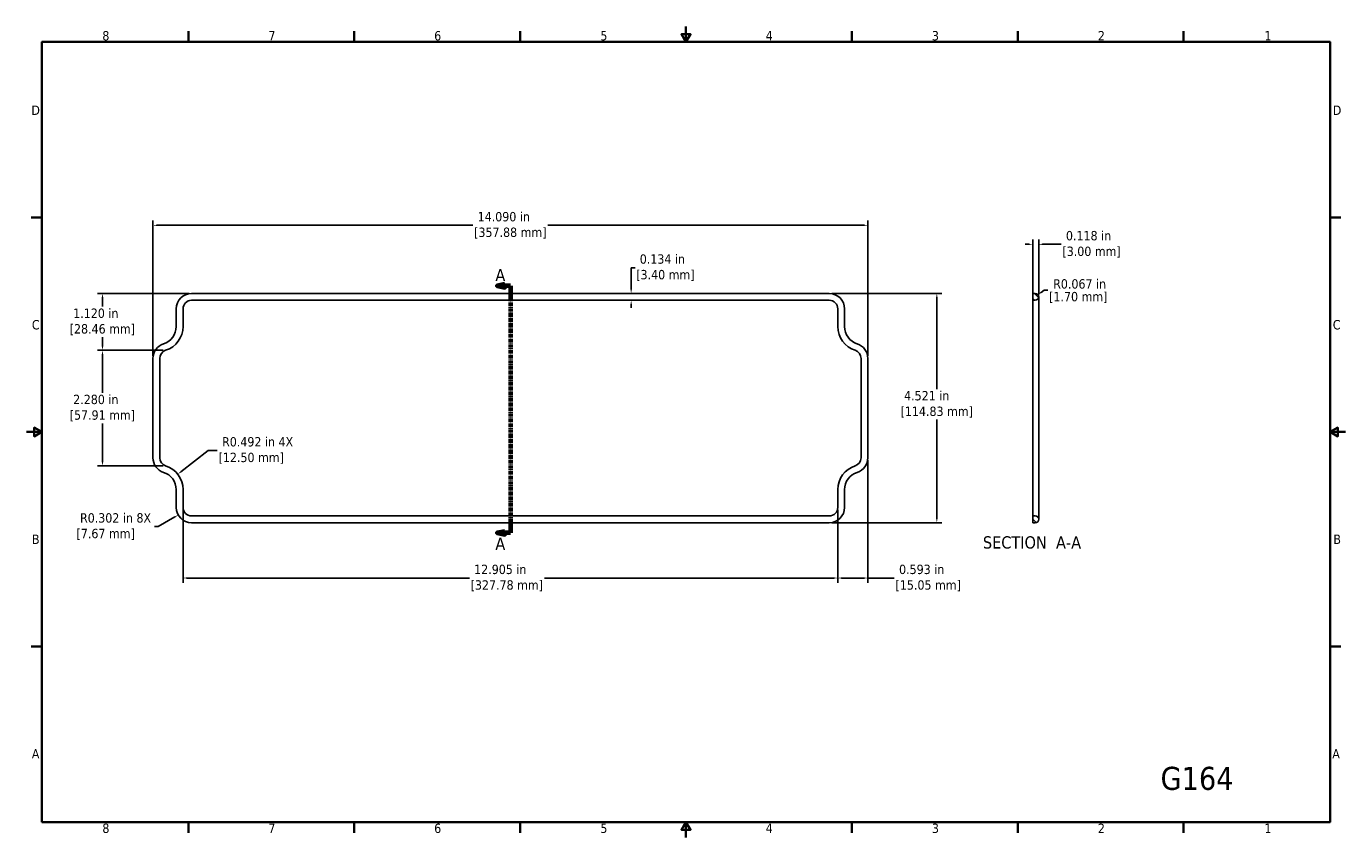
# Model space of a CAD drawing. Header units: millimetres. Extents: x 2 to 662, y 12 to 418.
import ezdxf

# ---------------------------------------------------------------- set-up
doc = ezdxf.new("R2010")
doc.units = ezdxf.units.MM
doc.header["$LTSCALE"] = 0.769231
doc.linetypes.add('DOUBLE_DASH_CHAIN', pattern=[1.2403, 0.6614, -0.0827, 0.1654, -0.0827, 0.1654, -0.0827])
for name, color, linetype, lineweight in [('Border (ANSI)', 7, 'Continuous', 35), ('Hatch (ANSI)', 7, 'Continuous', 18), ('Section Line (ANSI)', 7, 'DOUBLE_DASH_CHAIN', 70), ('Visible (ANSI)', 7, 'Continuous', 25)]:
    doc.layers.add(name, color=color, linetype=linetype, lineweight=lineweight)
doc.layers.add('Dimension (ANSI)', color=5, linetype='Continuous', lineweight=25, true_color=0x0000ff)
doc.layers.add('Symbol (ANSI)', color=6, linetype='Continuous', lineweight=25, true_color=0xff00ff)
doc.styles.add('Dimension', font='tahoma.ttf')
doc.styles.add('Label Text (ANSI)', font='tahoma.ttf')
doc.styles.add('Note Text (ANSI)', font='tahoma.ttf')
doc.dimstyles.new('Default - mm (ANSI)', dxfattribs={"dimscale": 0.769231, "dimtxt": 6.1, "dimasz": 2.5, "dimexe": 3.175, "dimexo": 1.6002, "dimgap": 0.8, "dimtad": 0, "dimtih": 1, "dimtoh": 1, "dimdec": 3, "dimlfac": 0.03937, "dimrnd": 1e-08, "dimzin": 0, "dimdsep": 46, "dimtxsty": 'Dimension', "dimcen": 0.09, "dimdle": 10, "dimclrd": 256, "dimclre": 256, "dimclrt": 256, "dimadec": 1, "dimazin": 0, "dimtfac": 0.499672, "dimtofl": 0, "dimtmove": 0, "dimatfit": 3, "dimfxl": 1, "dimtolj": 1, "dimtzin": 0, "dimlwd": -1, "dimlwe": -1, "dimarcsym": 0})

# ---------------------------------------------------------------- blocks, each defined once
blk = doc.blocks.new('Borders Default Border')
at = {"layer": 'Border (ANSI)'}
for p, q in [((107.95, 533.4), (107.95, 540.52)), ((215.9, 533.4), (215.9, 540.52)), ((323.85, 533.4), (323.85, 540.52)), ((539.75, 533.4), (539.75, 540.52)), ((647.7, 533.4), (647.7, 540.52)), ((755.65, 533.4), (755.65, 540.52)), ((12.7, 419.1), (5.58, 419.1)), ((850.9, 419.1), (858.02, 419.1)), ((12.7, 139.7), (5.58, 139.7)), ((850.9, 139.7), (858.02, 139.7)), ((107.95, 25.4), (107.95, 18.28)), ((215.9, 25.4), (215.9, 18.28)), ((323.85, 25.4), (323.85, 18.28)), ((539.75, 25.4), (539.75, 18.28)), ((647.7, 25.4), (647.7, 18.28)), ((755.65, 25.4), (755.65, 18.28))]:
    blk.add_line(p, q, dxfattribs=at)
at = {"layer": 'Border (ANSI)', "flags": 128}
for points in [[(431.8, 543.56), (431.8, 533.4), (428.87, 538.48), (434.73, 538.48), (431.8, 533.4)], [(12.7, 25.4), (12.7, 533.4), (850.9, 533.4), (850.9, 25.4), (12.7, 25.4)], [(2.54, 279.4), (12.7, 279.4), (7.62, 282.33), (7.62, 276.47), (12.7, 279.4)], [(861.06, 279.4), (850.9, 279.4), (855.98, 282.33), (855.98, 276.47), (850.9, 279.4)], [(431.8, 15.24), (431.8, 25.4), (428.87, 20.32), (434.73, 20.32), (431.8, 25.4)]]:
    blk.add_lwpolyline(points, dxfattribs=at)
at = {"layer": 'Border (ANSI)', "char_height": 6.1, "attachment_point": 7, "style": 'Dimension'}
for s, insert in [('8', (51.98, 534.28)), ('7', (160.04, 534.42)), ('6', (267.93, 534.29)), ('5', (376.04, 534.29)), ('4', (483.65, 534.42)), ('3', (591.83, 534.29)), ('2', (699.83, 534.42)), ('1', (808.25, 534.42)), ('D', (5.79, 485.9)), ('D', (852.73, 485.9)), ('C', (6.12, 346.09)), ('C', (852.72, 346.09)), ('B', (6.16, 206.5)), ('B', (853.1, 206.5)), ('A', (6.08, 66.8)), ('A', (852.37, 66.8)), ('8', (51.98, 18.15)), ('7', (160.04, 18.28)), ('6', (267.93, 18.16)), ('5', (376.04, 18.16)), ('4', (483.65, 18.28)), ('3', (591.83, 18.16)), ('2', (699.83, 18.28)), ('1', (808.25, 18.28))]:
    blk.add_mtext(s, dxfattribs=dict(at, insert=insert))
blk = doc.blocks.new('2dTransSection0')
at = {"layer": 'Section Line (ANSI)', "linetype": 'Continuous'}
for p, q in [((313.86, 375.61), (308.86, 374.61)), ((313.86, 374.61), (308.86, 374.61)), ((308.86, 374.61), (313.86, 373.61)), ((313.86, 373.61), (313.86, 375.61)), ((317.53, 374.61), (313.86, 374.61)), ((317.53, 374.61), (317.53, 365.26)), ((313.86, 214.65), (308.86, 213.65)), ((313.86, 212.65), (313.86, 214.65)), ((317.53, 223), (317.53, 213.65)), ((313.86, 213.65), (308.86, 213.65)), ((308.86, 213.65), (313.86, 212.65)), ((317.53, 213.65), (313.86, 213.65))]:
    blk.add_line(p, q, dxfattribs=at)
at = {"layer": 'Section Line (ANSI)', "linetype": 'DOUBLE_DASH_CHAIN'}
blk.add_line((317.53, 374.61), (317.53, 213.65), dxfattribs=at)
at = {"layer": 'Section Line (ANSI)', "linetype": 'Continuous', "flags": 128}
for points in [[(313.86, 375.61), (308.86, 374.61), (313.86, 373.61), (313.86, 375.61)], [(313.86, 214.65), (308.86, 213.65), (313.86, 212.65), (313.86, 214.65)]]:
    blk.add_lwpolyline(points, dxfattribs=at)
at = {"layer": 'Section Line (ANSI)'}
for points in [[(313.86, 375.61), (308.86, 374.61), (313.86, 373.61), (313.86, 375.61)], [(313.86, 214.65), (308.86, 213.65), (313.86, 212.65), (313.86, 214.65)]]:
    blk.add_solid(points, dxfattribs=at)
at = {"layer": 'Section Line (ANSI)', "char_height": 8, "attachment_point": 7, "style": 'Label Text (ANSI)'}
for insert in [(307.74, 377.65), (307.74, 202.62)]:
    blk.add_mtext('A', dxfattribs=dict(at, insert=insert))
blk = doc.blocks.new('*D6')
at = {"layer": 'Defpoints', "color": 0, "transparency": 16777216}
for p in [(423.19, 318.46), (65.31, 251.8), (423.19, 251.8)]:
    blk.add_point(p, dxfattribs=at)
at = {"layer": 'Dimension (ANSI)', "transparency": 16777216}
for p, q in [((65.31, 253.03), (65.31, 320.91)), ((67.23, 318.46), (225.47, 318.46)), ((421.27, 318.46), (263.03, 318.46)), ((423.19, 253.03), (423.19, 320.91))]:
    blk.add_line(p, q, dxfattribs=at)
for points in [[(67.23, 318.78), (67.23, 318.14), (65.31, 318.46)], [(421.27, 318.78), (421.27, 318.14), (423.19, 318.46)]]:
    blk.add_solid(points, dxfattribs=at)
at = {"layer": 'Dimension (ANSI)', "transparency": 16777216, "insert": (226.09, 318.46), "char_height": 4.6923, "attachment_point": 4, "style": 'Dimension'}
blk.add_mtext('\\A1; 14.090 in\\P[357.88 mm]', dxfattribs=at)
blk = doc.blocks.new('*D7')
at = {"layer": 'Defpoints', "color": 0, "transparency": 16777216}
for p in [(403.87, 284.32), (403.87, 169.5), (457.72, 169.5)]:
    blk.add_point(p, dxfattribs=at)
at = {"layer": 'Dimension (ANSI)', "transparency": 16777216}
for p, q in [((405.1, 284.32), (460.16, 284.32)), ((457.72, 282.4), (457.72, 236.42)), ((457.72, 171.42), (457.72, 221.13)), ((405.1, 169.5), (460.16, 169.5))]:
    blk.add_line(p, q, dxfattribs=at)
for points in [[(457.4, 282.4), (458.04, 282.4), (457.72, 284.32)], [(457.4, 171.42), (458.04, 171.42), (457.72, 169.5)]]:
    blk.add_solid(points, dxfattribs=at)
at = {"layer": 'Dimension (ANSI)', "transparency": 16777216, "insert": (439.56, 228.78), "char_height": 4.6923, "attachment_point": 4, "style": 'Dimension'}
blk.add_mtext('\\A1; 4.521 in\\P[114.83 mm]', dxfattribs=at)
blk = doc.blocks.new('*D8')
at = {"layer": 'Defpoints', "color": 0, "transparency": 16777216}
for p in [(423.19, 202.02), (408.14, 177.16), (408.14, 141.78)]:
    blk.add_point(p, dxfattribs=at)
at = {"layer": 'Dimension (ANSI)', "transparency": 16777216}
for p, q in [((423.19, 200.79), (423.19, 139.34)), ((408.14, 175.93), (408.14, 139.34)), ((410.06, 141.78), (421.27, 141.78)), ((423.19, 141.78), (436.43, 141.78))]:
    blk.add_line(p, q, dxfattribs=at)
for points in [[(410.06, 142.1), (410.06, 141.46), (408.14, 141.78)], [(421.27, 142.1), (421.27, 141.46), (423.19, 141.78)]]:
    blk.add_solid(points, dxfattribs=at)
at = {"layer": 'Dimension (ANSI)', "transparency": 16777216, "insert": (437.05, 141.78), "char_height": 4.6923, "attachment_point": 4, "style": 'Dimension'}
blk.add_mtext('\\A1; 0.593 in\\P[15.05 mm]', dxfattribs=at)
blk = doc.blocks.new('*D9')
at = {"layer": 'Defpoints', "color": 0, "transparency": 16777216}
for p in [(80.36, 177.16), (408.14, 177.16), (80.36, 141.78)]:
    blk.add_point(p, dxfattribs=at)
at = {"layer": 'Dimension (ANSI)', "transparency": 16777216}
for p, q in [((80.36, 175.93), (80.36, 139.34)), ((408.14, 175.93), (408.14, 139.34)), ((82.28, 141.78), (223.72, 141.78)), ((406.22, 141.78), (261.27, 141.78))]:
    blk.add_line(p, q, dxfattribs=at)
for points in [[(82.28, 142.1), (82.28, 141.46), (80.36, 141.78)], [(406.22, 142.1), (406.22, 141.46), (408.14, 141.78)]]:
    blk.add_solid(points, dxfattribs=at)
at = {"layer": 'Dimension (ANSI)', "transparency": 16777216, "insert": (224.33, 141.78), "char_height": 4.6923, "attachment_point": 4, "style": 'Dimension'}
blk.add_mtext('\\A1; 12.905 in\\P[327.78 mm]', dxfattribs=at)
blk = doc.blocks.new('*D10')
at = {"layer": 'Defpoints', "color": 0, "transparency": 16777216}
for p in [(40.03, 284.32), (84.63, 284.32), (71.68, 255.86)]:
    blk.add_point(p, dxfattribs=at)
at = {"layer": 'Dimension (ANSI)', "transparency": 16777216}
for p, q in [((83.4, 284.32), (37.58, 284.32)), ((40.03, 282.4), (40.03, 277.74)), ((40.03, 257.78), (40.03, 262.45)), ((70.45, 255.86), (37.58, 255.86))]:
    blk.add_line(p, q, dxfattribs=at)
for points in [[(39.71, 282.4), (40.35, 282.4), (40.03, 284.32)], [(39.71, 257.78), (40.35, 257.78), (40.03, 255.86)]]:
    blk.add_solid(points, dxfattribs=at)
at = {"layer": 'Dimension (ANSI)', "transparency": 16777216, "insert": (23.63, 270.09), "char_height": 4.6923, "attachment_point": 4, "style": 'Dimension'}
blk.add_mtext('\\A1; 1.120 in\\P[28.46 mm]', dxfattribs=at)
blk = doc.blocks.new('*D11')
at = {"layer": 'Defpoints', "color": 0, "transparency": 16777216}
for p in [(40.03, 255.86), (71.68, 255.86), (71.68, 197.96)]:
    blk.add_point(p, dxfattribs=at)
at = {"layer": 'Dimension (ANSI)', "transparency": 16777216}
for p, q in [((70.45, 255.86), (37.58, 255.86)), ((40.03, 253.94), (40.03, 234.56)), ((40.03, 199.88), (40.03, 219.26)), ((70.45, 197.96), (37.58, 197.96))]:
    blk.add_line(p, q, dxfattribs=at)
for points in [[(39.71, 253.94), (40.35, 253.94), (40.03, 255.86)], [(39.71, 199.88), (40.35, 199.88), (40.03, 197.96)]]:
    blk.add_solid(points, dxfattribs=at)
at = {"layer": 'Dimension (ANSI)', "transparency": 16777216, "insert": (23.63, 226.91), "char_height": 4.6923, "attachment_point": 4, "style": 'Dimension'}
blk.add_mtext('\\A1; 2.280 in\\P[57.91 mm]', dxfattribs=at)
blk = doc.blocks.new('*D12')
at = {"layer": 'Defpoints', "color": 0, "transparency": 16777216}
for p in [(77.99, 173.33), (84.63, 177.16)]:
    blk.add_point(p, dxfattribs=at)
at = {"layer": 'Dimension (ANSI)', "transparency": 16777216}
for p, q in [((67.99, 167.56), (76.32, 172.37)), ((66.07, 167.56), (67.99, 167.56))]:
    blk.add_line(p, q, dxfattribs=at)
blk.add_solid([(76.16, 172.64), (76.48, 172.09), (77.99, 173.33)], dxfattribs=at)
at = {"layer": 'Dimension (ANSI)', "transparency": 16777216, "insert": (27.04, 167.56), "char_height": 4.6923, "attachment_point": 4, "style": 'Dimension'}
blk.add_mtext('\\A1; R0.302 in 8X\\P[7.67 mm]', dxfattribs=at)
blk = doc.blocks.new('*D13')
at = {"layer": 'Defpoints', "color": 0, "transparency": 16777216}
for p in [(77.7, 193.77), (67.86, 186.05)]:
    blk.add_point(p, dxfattribs=at)
at = {"layer": 'Dimension (ANSI)', "transparency": 16777216}
for p, q in [((92.89, 205.69), (79.21, 194.96)), ((97.54, 205.69), (92.89, 205.69))]:
    blk.add_line(p, q, dxfattribs=at)
blk.add_solid([(79.01, 195.21), (79.41, 194.7), (77.7, 193.77)], dxfattribs=at)
at = {"layer": 'Dimension (ANSI)', "transparency": 16777216, "insert": (98.16, 205.69), "char_height": 4.6923, "attachment_point": 4, "style": 'Dimension'}
blk.add_mtext('\\A1; R0.492 in 4X\\P[12.50 mm]', dxfattribs=at)
blk = doc.blocks.new('*D14')
at = {"layer": 'Defpoints', "color": 0, "transparency": 16777216}
for p in [(321.88, 284.32), (304.7, 280.92), (321.88, 280.92)]:
    blk.add_point(p, dxfattribs=at)
at = {"layer": 'Dimension (ANSI)', "transparency": 16777216}
for p, q in [((304.7, 286.24), (304.7, 297.24)), ((304.7, 297.24), (306.63, 297.24)), ((304.7, 279), (304.7, 277.08))]:
    blk.add_line(p, q, dxfattribs=at)
for points in [[(304.38, 286.24), (305.02, 286.24), (304.7, 284.32)], [(304.38, 279), (305.02, 279), (304.7, 280.92)]]:
    blk.add_solid(points, dxfattribs=at)
at = {"layer": 'Dimension (ANSI)', "transparency": 16777216, "insert": (307.24, 297.24), "char_height": 4.6923, "attachment_point": 4, "style": 'Dimension'}
blk.add_mtext('\\A1; 0.134 in\\P[3.40 mm]', dxfattribs=at)
blk = doc.blocks.new('*D15')
at = {"layer": 'Defpoints', "color": 0, "transparency": 16777216}
for p in [(507.02, 282.62), (508.36, 283.66)]:
    blk.add_point(p, dxfattribs=at)
at = {"layer": 'Dimension (ANSI)', "transparency": 16777216}
for p, q in [((511.41, 286.02), (509.88, 284.84)), ((513.33, 286.02), (511.41, 286.02))]:
    blk.add_line(p, q, dxfattribs=at)
blk.add_solid([(509.69, 285.09), (510.08, 284.59), (508.36, 283.66)], dxfattribs=at)
at = {"layer": 'Dimension (ANSI)', "transparency": 16777216, "char_height": 4.6923, "attachment_point": 4, "style": 'Dimension'}
for s, insert in [('\\A1; R0.067 in', (514.2, 289.08)), ('\\A1;[1.70 mm]', (513.94, 282.33))]:
    blk.add_mtext(s, dxfattribs=dict(at, insert=insert))
blk = doc.blocks.new('*D16')
at = {"layer": 'Defpoints', "color": 0, "transparency": 16777216}
for p in [(505.72, 308.94), (505.72, 280.92), (508.72, 282.62)]:
    blk.add_point(p, dxfattribs=at)
at = {"layer": 'Dimension (ANSI)', "transparency": 16777216}
for p, q in [((505.72, 282.15), (505.72, 311.39)), ((508.72, 283.85), (508.72, 311.39)), ((503.8, 308.94), (501.87, 308.94)), ((510.64, 308.94), (519.97, 308.94))]:
    blk.add_line(p, q, dxfattribs=at)
for points in [[(503.8, 309.27), (503.8, 308.62), (505.72, 308.94)], [(510.64, 309.27), (510.64, 308.62), (508.72, 308.94)]]:
    blk.add_solid(points, dxfattribs=at)
at = {"layer": 'Dimension (ANSI)', "transparency": 16777216, "insert": (520.59, 308.94), "char_height": 4.6923, "attachment_point": 4, "style": 'Dimension'}
blk.add_mtext('\\A1; 0.118 in\\P[3.00 mm]', dxfattribs=at)

msp = doc.modelspace()

# ---------------------------------------------------------------- hatches: boundary and pattern name
at = {"layer": 'Hatch (ANSI)'}
h = msp.add_hatch(dxfattribs=at)
h.set_pattern_fill('ANSI31', color=256, scale=19.538462, angle=90, style=0)
h.set_pattern_definition([(135, (0, 0), (-1.726972, -1.726972), [])])
edge = h.paths.add_edge_path()
edge.add_line((507.0202, 284.3214), (505.7202, 284.3214))
edge.add_line((505.7202, 284.3214), (505.7202, 280.9214))
edge.add_line((505.7202, 280.9214), (507.0202, 280.9214))
edge.add_ellipse((507.0202, 282.6214), major_axis=(0, -1.7), ratio=1, start_angle=0, end_angle=180)
edge = h.paths.add_edge_path()
edge.add_ellipse((507.0202, 171.1952), major_axis=(0, -1.7), ratio=1, start_angle=0, end_angle=180)
edge.add_line((507.0202, 172.8952), (505.7202, 172.8952))
edge.add_line((505.7202, 172.8952), (505.7202, 169.4952))
edge.add_line((505.7202, 169.4952), (507.0202, 169.4952))

# ---------------------------------------------------------------- linework, layer by layer
at = {"layer": 'Visible (ANSI)'}
for p, q in [((84.629, 284.3214), (403.8716, 284.3214)), ((507.0202, 284.3214), (505.7202, 284.3214)), ((505.7202, 284.3214), (505.7202, 280.9214)), ((84.629, 280.9214), (403.8716, 280.9214)), ((505.7202, 280.9214), (507.0202, 280.9214)), ((505.7202, 276.6542), (505.7202, 280.9214)), ((508.7202, 276.6542), (508.7202, 282.6214)), ((76.9618, 267.7642), (76.9618, 276.6542)), ((80.3618, 267.7642), (80.3618, 276.6542)), ((408.1388, 276.6542), (408.1388, 267.7642)), ((411.5388, 276.6542), (411.5388, 267.7642)), ((505.7202, 267.7642), (505.7202, 276.6542)), ((508.7202, 276.6542), (508.7202, 267.7642)), ((505.7202, 267.7642), (505.7202, 255.8614)), ((508.7202, 257.4804), (508.7202, 267.7642)), ((65.3109, 202.019), (65.3109, 251.7976)), ((68.7109, 202.019), (68.7109, 251.7976)), ((419.7897, 251.7976), (419.7897, 202.019)), ((423.1897, 251.7976), (423.1897, 202.019)), ((505.7202, 251.7976), (505.7202, 255.8614)), ((505.7202, 202.019), (505.7202, 251.7976)), ((508.7202, 251.7976), (508.7202, 257.4804)), ((508.7202, 251.7976), (508.7202, 202.019)), ((505.7202, 197.9553), (505.7202, 202.019)), ((508.7202, 196.3363), (508.7202, 202.019)), ((505.7202, 197.9553), (505.7202, 186.0524)), ((508.7202, 186.0524), (508.7202, 196.3363)), ((76.9618, 177.1624), (76.9618, 186.0524)), ((80.3618, 177.1624), (80.3618, 186.0524)), ((408.1388, 186.0524), (408.1388, 177.1624)), ((411.5388, 186.0524), (411.5388, 177.1624)), ((505.7202, 177.1624), (505.7202, 186.0524)), ((508.7202, 186.0524), (508.7202, 177.1624)), ((403.8716, 172.8952), (84.629, 172.8952)), ((505.7202, 172.8952), (505.7202, 177.1624)), ((507.0202, 172.8952), (505.7202, 172.8952)), ((505.7202, 172.8952), (505.7202, 169.4952)), ((508.7202, 171.1952), (508.7202, 177.1624)), ((403.8716, 169.4952), (84.629, 169.4952)), ((505.7202, 169.4952), (507.0202, 169.4952))]:
    msp.add_line(p, q, dxfattribs=at)
for centre, radius, start, end in [((84.629, 276.6542), 7.6672, 90, 180), ((403.8716, 276.6542), 7.6672, 0, 90), ((507.0202, 282.6214), 1.7, 270, 90), ((84.629, 276.6542), 4.2672, 90, 180), ((403.8716, 276.6542), 4.2672, 0, 90), ((67.8631, 267.7642), 9.0987, 287.763097, 0), ((67.8631, 267.7642), 12.4987, 287.763097, 0), ((420.6375, 267.7642), 12.4987, 180, 252.236903), ((420.6375, 267.7642), 9.0987, 180, 252.236903), ((72.9781, 251.7976), 7.6672, 107.763097, 180), ((415.5225, 251.7976), 7.6672, 0, 72.236903), ((72.9781, 251.7976), 4.2672, 107.763097, 180), ((415.5225, 251.7976), 4.2672, 0, 72.236903), ((72.9781, 202.019), 7.6672, 180, 252.236903), ((72.9781, 202.019), 4.2672, 180, 252.236903), ((415.5225, 202.019), 4.2672, 287.763097, 0), ((415.5225, 202.019), 7.6672, 287.763097, 0), ((67.8631, 186.0524), 9.0987, 0, 72.236903), ((67.8631, 186.0524), 12.4987, 0, 72.236903), ((420.6375, 186.0524), 12.4987, 107.763097, 180), ((420.6375, 186.0524), 9.0987, 107.763097, 180), ((84.629, 177.1624), 7.6672, 180, 270), ((84.629, 177.1624), 4.2672, 180, 270), ((403.8716, 177.1624), 4.2672, 270, 0), ((403.8716, 177.1624), 7.6672, 270, 0), ((507.0202, 171.1952), 1.7, 270, 90)]:
    msp.add_arc(centre, radius, start, end, dxfattribs=at)

# ---------------------------------------------------------------- block references
at = {"xscale": 0.7692307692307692, "yscale": 0.7692307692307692, "zscale": 0.7692307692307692}
msp.add_blockref('Borders Default Border', (0, 0), dxfattribs=at)
at = {"layer": 'Section Line (ANSI)', "xscale": 0.7692307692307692, "yscale": 0.7692307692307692, "zscale": 0.7692307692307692}
msp.add_blockref('2dTransSection0', (0, 0), dxfattribs=at)

# ---------------------------------------------------------------- texts
at = {"layer": 'Symbol (ANSI)', "color": 7, "insert": (480.7846, 156.4154), "char_height": 6.153846, "attachment_point": 7, "style": 'Label Text (ANSI)'}
msp.add_mtext('SECTION  A-A', dxfattribs=at)
at = {"layer": 'Symbol (ANSI)', "color": 7, "insert": (569.71, 41.3086), "char_height": 11.538462, "width": 42.634853, "attachment_point": 4, "style": 'Note Text (ANSI)'}
msp.add_mtext('{\\fTahoma|b0|i0;\\H11.5385;G164}', dxfattribs=at)

# ---------------------------------------------------------------- dimensions: what is measured, and where the dimension line sits
at = {"layer": 'Dimension (ANSI)'}
for base, p1, p2, angle, text, override, picture, middle in [((423.1897, 318.4643), (65.3109, 251.7976), (423.1897, 251.7976), 180, ' <> in\\X[357.88 mm]', {"dimtih": 0, "dimtoh": 0, "dimdec": 3, "dimlfac": 0.03937, "dimpost": '', "dimtp": 0, "dimtm": 0, "dimtdec": 2, "dimatfit": 1}, '*D6', (244.2503, 318.4643)), ((505.7202, 308.9447), (508.7202, 282.6214), (505.7202, 280.9214), 180, ' <> in\\X[3.00 mm]', {"dimtih": 0, "dimtoh": 0, "dimdec": 3, "dimlfac": 0.03937, "dimpost": '', "dimtp": 0, "dimtm": 0, "dimtdec": 2, "dimatfit": 1}, '*D16', (535.2247, 308.9447)), ((304.7036, 280.9214), (321.8799, 284.3214), (321.8799, 280.9214), 270, ' <> in\\X[3.40 mm]', {"dimdec": 3, "dimlfac": 0.03937, "dimpost": '', "dimse1": 1, "dimse2": 1, "dimtp": 0, "dimtm": 0, "dimtdec": 2, "dimatfit": 1}, '*D14', (321.8799, 297.2404)), ((40.0268, 284.3214), (71.6763, 255.8614), (84.629, 284.3214), 270, ' <> in\\X[28.46 mm]', {"dimdec": 3, "dimlfac": 0.03937, "dimpost": '', "dimtp": 0, "dimtm": 0, "dimtdec": 2, "dimatfit": 1}, '*D10', (40.0268, 270.0914)), ((457.7177, 169.4952), (403.8716, 284.3214), (403.8716, 169.4952), 270, ' <> in\\X[114.83 mm]', {"dimdec": 3, "dimlfac": 0.03937, "dimpost": '', "dimtp": 0, "dimtm": 0, "dimtdec": 2, "dimatfit": 1}, '*D7', (457.7177, 228.7783)), ((40.0268, 255.8614), (71.6763, 197.9553), (71.6763, 255.8614), 90, ' <> in\\X[57.91 mm]', {"dimdec": 3, "dimlfac": 0.03937, "dimpost": '', "dimtp": 0, "dimtm": 0, "dimtdec": 2, "dimatfit": 1}, '*D11', (40.0268, 226.9083)), ((408.1388, 141.7778), (423.1897, 202.019), (408.1388, 177.1624), 180, ' <> in\\X[15.05 mm]', {"dimtih": 0, "dimtoh": 0, "dimdec": 3, "dimlfac": 0.03937, "dimpost": '', "dimtp": 0, "dimtm": 0, "dimtdec": 2, "dimatfit": 2}, '*D8', (453.4471, 141.7778)), ((80.3618, 141.7778), (408.1388, 177.1624), (80.3618, 177.1624), 180, ' <> in\\X[327.78 mm]', {"dimtih": 0, "dimtoh": 0, "dimdec": 3, "dimlfac": 0.03937, "dimpost": '', "dimtp": 0, "dimtm": 0, "dimtdec": 2, "dimatfit": 1}, '*D9', (242.4934, 141.7778))]:
    dim = msp.add_linear_dim(base=base, p1=p1, p2=p2, angle=angle, text=text, dimstyle='Default - mm (ANSI)', override=override, dxfattribs=at)
    dim.commit()
    dim.dimension.update_dxf_attribs({"geometry": picture, "text_midpoint": middle, "dimtype": 160})
dim = msp.add_radius_dim(center=(507.0202, 282.6214), mpoint=(508.3642, 283.6624), text=' <> in\\X[1.70 mm]', dimstyle='Default - mm (ANSI)', override={"dimdec": 3, "dimlfac": 0.03937, "dimpost": '', "dimcen": 0, "dimtp": 0, "dimtm": 0, "dimtdec": 2}, dxfattribs=at)
dim.commit()
dim.dimension.update_dxf_attribs({"geometry": '*D15', "text_midpoint": (528.5814, 286.0174)})
for center, mpoint, text, picture, middle in [((67.8631, 186.0524), (77.6961, 193.768), ' <> in 4X\\X[12.50 mm]', '*D13', (117.3702, 205.6892)), ((84.629, 177.1624), (77.989, 173.3288), ' <> in 8X\\X[7.67 mm]', '*D12', (46.2459, 167.5587))]:
    dim = msp.add_radius_dim(center=center, mpoint=mpoint, text=text, dimstyle='Default - mm (ANSI)', override={"dimdec": 3, "dimlfac": 0.03937, "dimpost": '', "dimcen": 0, "dimtp": 0, "dimtm": 0, "dimtdec": 2}, dxfattribs=at)
    dim.commit()
    dim.dimension.update_dxf_attribs({"geometry": picture, "text_midpoint": middle, "dimtype": 164})

doc.saveas('drawing.dxf')
